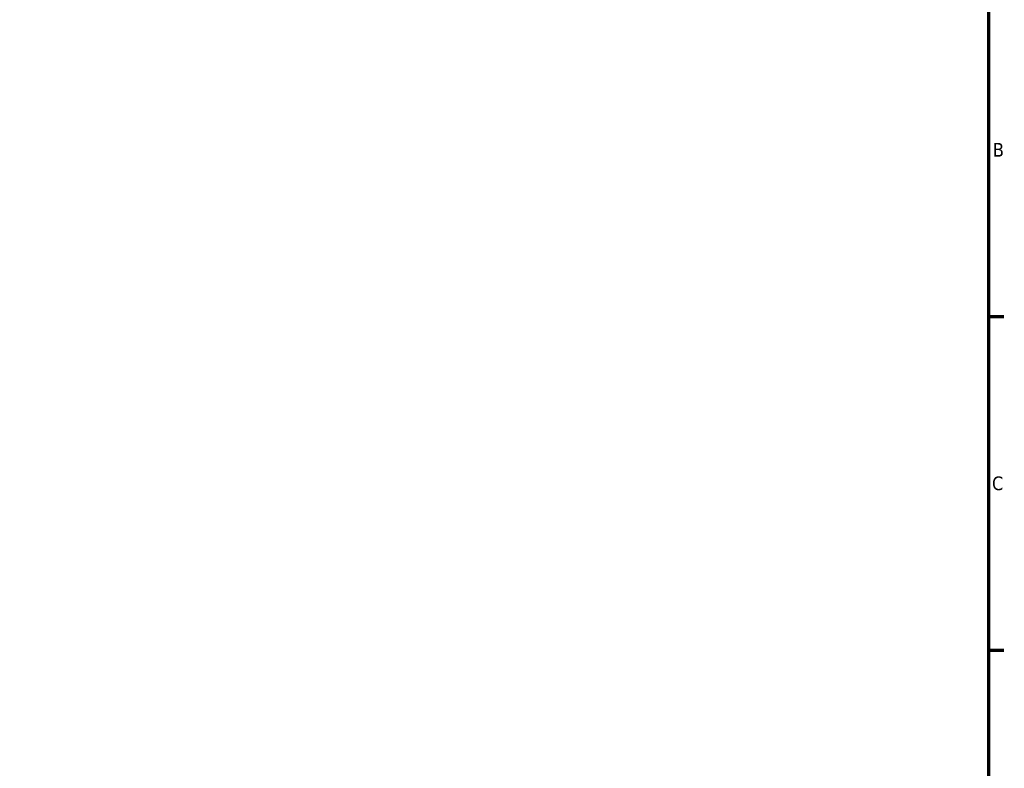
# Model space of a CAD drawing. Header units: millimetres. Extents: x 0 to 905, y -402 to 685.
# Tile 7 of 10: x 605 to 825, y 345 to 512. Entities that reach past the tile are written whole.
import ezdxf

# ---------------------------------------------------------------- set-up
doc = ezdxf.new("R2010")
doc.units = ezdxf.units.MM
doc.layers.add('Border (ANSI)', color=7, linetype='Continuous', lineweight=70)
doc.styles.add('Note Text (ANSI)', font='tahoma.ttf')

# ---------------------------------------------------------------- blocks, each defined once
blk = doc.blocks.new('Borders Default Border')
at = {"layer": 'Border (ANSI)'}
for p, q in [((821, 445.5), (824.45, 445.5)), ((821, 371.25), (824.45, 371.25))]:
    blk.add_line(p, q, dxfattribs=at)
at = {"layer": 'Border (ANSI)', "flags": 128}
blk.add_lwpolyline([(20, 20), (20, 574), (821, 574), (821, 20), (20, 20)], dxfattribs=at)
at = {"layer": 'Border (ANSI)', "char_height": 3.05, "attachment_point": 7, "style": 'Note Text (ANSI)'}
for s, insert in [('B', (821.99, 481.1)), ('C', (821.8, 406.8))]:
    blk.add_mtext(s, dxfattribs=dict(at, insert=insert))

msp = doc.modelspace()

# ---------------------------------------------------------------- block references
msp.add_blockref('Borders Default Border', (0, 0))

doc.saveas('drawing.dxf')
